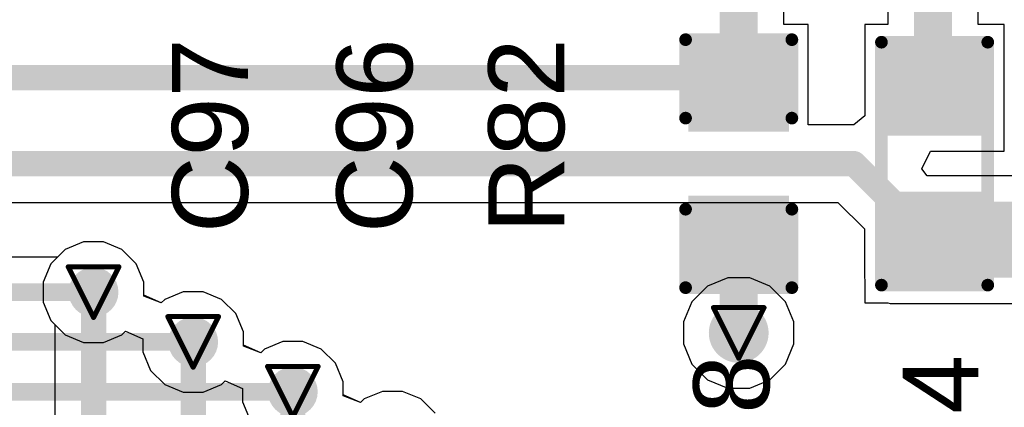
# Model space of a CAD drawing. Header units: inches. Extents: x 0 to 12.2, y 0 to 7.
# Tile 88 of 154: x 0.345 to 0.734, y 2.976 to 3.129. Entities that reach past the tile are written whole.
import ezdxf

# ---------------------------------------------------------------- set-up
doc = ezdxf.new("R2010")
doc.units = ezdxf.units.IN
doc.header["$MEASUREMENT"] = 0
for name, color, linetype in [('Bottom Layer', 5, 'Continuous'), ('Drill Drawing', 1, 'Continuous'), ('Layer 1', 16, 'Continuous'), ('Layer 2', 76, 'Continuous'), ('Top Layer', 1, 'Continuous'), ('Top Overlay', 2, 'Continuous'), ('Top Paste', 8, 'Continuous'), ('Top Solder', 216, 'Continuous'), ('Via Holes', 16, 'Continuous')]:
    doc.layers.add(name, color=color, linetype=linetype)
doc.styles.add('Arial', font='txt', dxfattribs={"height": 0.2})

# ---------------------------------------------------------------- blocks, each defined once
blk = doc.blocks.new('R___0603_80')
at = {"layer": 'Top Layer'}
for points in [[(-0.015, 0.0175), (-0.015, -0.0175), (-0.045, -0.0175), (-0.045, 0.0175)], [(0.045, 0.0175), (0.045, -0.0175), (0.015, -0.0175), (0.015, 0.0175)]]:
    blk.add_hatch(color=1, dxfattribs=at).paths.add_polyline_path(points)
at = {"layer": 'Top Paste'}
for points in [[(-0.015, 0.0175), (-0.015, -0.0175), (-0.045, -0.0175), (-0.045, 0.0175)], [(0.045, 0.0175), (0.045, -0.0175), (0.015, -0.0175), (0.015, 0.0175)]]:
    blk.add_hatch(color=8, dxfattribs=at).paths.add_polyline_path(points)
at = {"layer": 'Top Solder'}
for points in [[(-0.011, 0.0215), (-0.011, -0.0215), (-0.049, -0.0215), (-0.049, 0.0215)], [(0.049, 0.0215), (0.049, -0.0215), (0.011, -0.0215), (0.011, 0.0215)]]:
    blk.add_hatch(color=216, dxfattribs=at).paths.add_polyline_path(points)
at = {"layer": 'Top Overlay', "const_width": 0.005}
for points in [[(0.048, 0.021), (-0.048, 0.021)], [(-0.048, -0.021), (-0.048, 0.021)], [(0.048, -0.021), (0.048, 0.021)], [(0.048, -0.021), (-0.048, -0.021)]]:
    blk.add_lwpolyline(points, dxfattribs=at)
at = {"layer": 'Top Overlay', "const_width": 0.0025}
for points in [[(-0.04925, 0.021, 1), (-0.04675, 0.021, 1)], [(-0.04925, 0.021, 1), (-0.04675, 0.021, 1)], [(0.04675, 0.021, 1), (0.04925, 0.021, 1)], [(0.04675, 0.021, 1), (0.04925, 0.021, 1)], [(-0.04925, -0.021, 1), (-0.04675, -0.021, 1)], [(-0.04925, -0.021, 1), (-0.04675, -0.021, 1)], [(0.04675, -0.021, 1), (0.04925, -0.021, 1)], [(0.04675, -0.021, 1), (0.04925, -0.021, 1)]]:
    blk.add_lwpolyline(points, format="xyb", close=True, dxfattribs=at)
blk = doc.blocks.new('C___0603_258')
at = {"layer": 'Top Layer'}
for points in [[(-0.015, 0.0175), (-0.015, -0.0175), (-0.045, -0.0175), (-0.045, 0.0175)], [(0.045, 0.0175), (0.045, -0.0175), (0.015, -0.0175), (0.015, 0.0175)]]:
    blk.add_hatch(color=1, dxfattribs=at).paths.add_polyline_path(points)
at = {"layer": 'Top Paste'}
for points in [[(-0.015, 0.0175), (-0.015, -0.0175), (-0.045, -0.0175), (-0.045, 0.0175)], [(0.045, 0.0175), (0.045, -0.0175), (0.015, -0.0175), (0.015, 0.0175)]]:
    blk.add_hatch(color=8, dxfattribs=at).paths.add_polyline_path(points)
at = {"layer": 'Top Solder'}
for points in [[(-0.0126378, 0.0198622), (-0.0126378, -0.0198622), (-0.0473622, -0.0198622), (-0.0473622, 0.0198622)], [(0.0473622, 0.0198622), (0.0473622, -0.0198622), (0.0126378, -0.0198622), (0.0126378, 0.0198622)]]:
    blk.add_hatch(color=216, dxfattribs=at).paths.add_polyline_path(points)
at = {"layer": 'Top Overlay', "const_width": 0.005}
for points in [[(-0.049, 0.021), (-0.018, 0.021)], [(-0.049, 0.021), (-0.049, -0.021)], [(0.018, 0.021), (0.049, 0.021)], [(0.049, 0.021), (0.049, -0.021)], [(-0.049, -0.021), (-0.018, -0.021)], [(0.018, -0.021), (0.049, -0.021)]]:
    blk.add_lwpolyline(points, dxfattribs=at)
at = {"layer": 'Top Overlay', "const_width": 0.0025}
for points in [[(-0.05025, 0.021, 1), (-0.04775, 0.021, 1)], [(-0.05025, 0.021, 1), (-0.04775, 0.021, 1)], [(-0.01925, 0.021, 1), (-0.01675, 0.021, 1)], [(0.01675, 0.021, 1), (0.01925, 0.021, 1)], [(0.04775, 0.021, 1), (0.05025, 0.021, 1)], [(0.04775, 0.021, 1), (0.05025, 0.021, 1)], [(-0.05025, -0.021, 1), (-0.04775, -0.021, 1)], [(-0.05025, -0.021, 1), (-0.04775, -0.021, 1)], [(-0.01925, -0.021, 1), (-0.01675, -0.021, 1)], [(0.01675, -0.021, 1), (0.01925, -0.021, 1)], [(0.04775, -0.021, 1), (0.05025, -0.021, 1)], [(0.04775, -0.021, 1), (0.05025, -0.021, 1)]]:
    blk.add_lwpolyline(points, format="xyb", close=True, dxfattribs=at)

msp = doc.modelspace()

# ---------------------------------------------------------------- hatches: boundary and pattern name
at = {"layer": 'Bottom Layer'}
h = msp.add_hatch(color=5, dxfattribs=at)
edge = h.paths.add_edge_path()
edge.add_arc((0.3740142, 3.0216553), 0.0098425, 0, 360)
h = msp.add_hatch(color=5, dxfattribs=at)
edge = h.paths.add_edge_path()
edge.add_arc((0.6289313, 3.0055257), 0.011811, 0, 360)
h = msp.add_hatch(color=5, dxfattribs=at)
edge = h.paths.add_edge_path()
edge.add_arc((0.4133843, 3.0019703), 0.0098425, 0, 360)
h = msp.add_hatch(color=5, dxfattribs=at)
edge = h.paths.add_edge_path()
edge.add_arc((0.4527544, 2.9822853), 0.0098425, 0, 360)
at = {"layer": 'Layer 1'}
h = msp.add_hatch(color=16, dxfattribs=at)
edge = h.paths.add_edge_path()
edge.add_arc((0.3740142, 3.0216553), 0.0098425, 0, 360)
h = msp.add_hatch(color=16, dxfattribs=at)
edge = h.paths.add_edge_path()
edge.add_arc((0.6289313, 3.0055257), 0.011811, 0, 360)
h = msp.add_hatch(color=16, dxfattribs=at)
edge = h.paths.add_edge_path()
edge.add_arc((0.4133843, 3.0019703), 0.0098425, 0, 360)
h = msp.add_hatch(color=16, dxfattribs=at)
edge = h.paths.add_edge_path()
edge.add_arc((0.4527544, 2.9822853), 0.0098425, 0, 360)
at = {"layer": 'Layer 2'}
h = msp.add_hatch(color=76, dxfattribs=at)
edge = h.paths.add_edge_path()
edge.add_arc((0.3740142, 3.0216553), 0.0098425, 0, 360)
h = msp.add_hatch(color=76, dxfattribs=at)
edge = h.paths.add_edge_path()
edge.add_arc((0.6289313, 3.0055257), 0.011811, 0, 360)
h = msp.add_hatch(color=76, dxfattribs=at)
edge = h.paths.add_edge_path()
edge.add_arc((0.4133843, 3.0019703), 0.0098425, 0, 360)
h = msp.add_hatch(color=76, dxfattribs=at)
edge = h.paths.add_edge_path()
edge.add_arc((0.4527544, 2.9822853), 0.0098425, 0, 360)
at = {"layer": 'Top Layer'}
msp.add_hatch(color=1, dxfattribs=at).paths.add_polyline_path([(0.6888257, 3.0274193), (0.7795751, 3.0274193), (0.7795751, 3.0574193), (0.6888257, 3.0574193)])
h = msp.add_hatch(color=1, dxfattribs=at)
edge = h.paths.add_edge_path()
edge.add_arc((0.3740142, 3.0216553), 0.0098425, 0, 360)
h = msp.add_hatch(color=1, dxfattribs=at)
edge = h.paths.add_edge_path()
edge.add_arc((0.6289313, 3.0055257), 0.011811, 0, 360)
h = msp.add_hatch(color=1, dxfattribs=at)
edge = h.paths.add_edge_path()
edge.add_arc((0.4133843, 3.0019703), 0.0098425, 0, 360)
h = msp.add_hatch(color=1, dxfattribs=at)
edge = h.paths.add_edge_path()
edge.add_arc((0.4527544, 2.9822853), 0.0098425, 0, 360)
at = {"layer": 'Via Holes'}
h = msp.add_hatch(color=7, dxfattribs=at)
edge = h.paths.add_edge_path()
edge.add_arc((0.3740142, 3.0216553), 0.0059055, 0, 360)
h = msp.add_hatch(color=7, dxfattribs=at)
edge = h.paths.add_edge_path()
edge.add_arc((0.6289313, 3.0055257), 0.0059055, 0, 360)
h = msp.add_hatch(color=7, dxfattribs=at)
edge = h.paths.add_edge_path()
edge.add_arc((0.4133843, 3.0019703), 0.0059055, 0, 360)
h = msp.add_hatch(color=7, dxfattribs=at)
edge = h.paths.add_edge_path()
edge.add_arc((0.4527544, 2.9822853), 0.0059055, 0, 360)

# ---------------------------------------------------------------- linework, layer by layer
at = {"layer": 'Bottom Layer'}
for p, q in [((0.3627743, 3.0384769), (0.3571926, 3.0328952)), ((0.3700673, 3.0414978), (0.3627743, 3.0384769)), ((0.3779611, 3.0414978), (0.3700673, 3.0414978)), ((0.3852541, 3.0384769), (0.3779611, 3.0414978)), ((0.3908358, 3.0328952), (0.3852541, 3.0384769)), ((0.3571926, 3.0328952), (0.3541717, 3.0256022)), ((0.3938567, 3.0256022), (0.3908358, 3.0328952)), ((0.3541717, 3.0256022), (0.3541717, 3.0177084)), ((0.3938567, 3.0204038), (0.3938567, 3.0256022)), ((0.4007124, 3.0173599), (0.3938567, 3.0204038)), ((0.4094374, 3.0218128), (0.4021444, 3.0187919)), ((0.4173312, 3.0218128), (0.4094374, 3.0218128)), ((0.4246242, 3.0187919), (0.4173312, 3.0218128)), ((0.3541717, 3.0177084), (0.3571926, 3.0104154)), ((0.4021444, 3.0187919), (0.4007124, 3.0173599)), ((0.4302059, 3.0132102), (0.4246242, 3.0187919)), ((0.4332268, 3.0059172), (0.4302059, 3.0132102)), ((0.3571926, 3.0104154), (0.3587203, 3.0088877)), ((0.3587203, 3.0088877), (0.3587203, 2.9143442)), ((0.4332268, 3.0007188), (0.4332268, 3.0059172)), ((0.4400825, 2.9976749), (0.4332268, 3.0007188)), ((0.4488075, 3.0021278), (0.4415145, 2.9991069)), ((0.4567013, 3.0021278), (0.4488075, 3.0021278)), ((0.4639943, 2.9991069), (0.4567013, 3.0021278)), ((0.4415145, 2.9991069), (0.4400825, 2.9976749)), ((0.469576, 2.9935252), (0.4639943, 2.9991069)), ((0.4725969, 2.9862322), (0.469576, 2.9935252)), ((0.4725969, 2.9810337), (0.4725969, 2.9862322)), ((0.4794525, 2.9779897), (0.4725969, 2.9810337)), ((0.4881776, 2.9824427), (0.4808846, 2.9794218)), ((0.4960714, 2.9824427), (0.4881776, 2.9824427)), ((0.5033644, 2.9794218), (0.4960714, 2.9824427)), ((0.4808846, 2.9794218), (0.4794525, 2.9779897)), ((0.5089461, 2.9738401), (0.5033644, 2.9794218))]:
    msp.add_line(p, q, dxfattribs=at)
at = {"layer": 'Bottom Layer', "const_width": 0.01}
for points in [[(0.3740142, 2.9015792), (0.3740142, 3.0216553)], [(0.4133843, 2.9015792), (0.4133843, 3.0019703)], [(0.4527544, 2.9015792), (0.4527544, 2.9822853)]]:
    msp.add_lwpolyline(points, dxfattribs=at)
at = {"layer": 'Bottom Layer', "const_width": 0.005}
for points in [[(0.3715142, 3.0216553, 1), (0.3765142, 3.0216553, 1)], [(0.4108843, 3.0019703, 1), (0.4158843, 3.0019703, 1)], [(0.4502544, 2.9822853, 1), (0.4552544, 2.9822853, 1)]]:
    msp.add_lwpolyline(points, format="xyb", close=True, dxfattribs=at)
at = {"layer": 'Drill Drawing', "const_width": 0.002}
for points in [[(0.3640142, 3.0316553), (0.3840142, 3.0316553)], [(0.3640142, 3.0316553), (0.3740142, 3.0116553)], [(0.3740142, 3.0116553), (0.3840142, 3.0316553)], [(0.6189313, 3.0155257), (0.6389313, 3.0155257)], [(0.6189313, 3.0155257), (0.6289313, 2.9955257)], [(0.6289313, 2.9955257), (0.6389313, 3.0155257)], [(0.4033843, 3.0119703), (0.4233843, 3.0119703)], [(0.4033843, 3.0119703), (0.4133843, 2.9919703)], [(0.4133843, 2.9919703), (0.4233843, 3.0119703)], [(0.4427544, 2.9922853), (0.4627544, 2.9922853)], [(0.4427544, 2.9922853), (0.4527544, 2.9722853)], [(0.4527544, 2.9722853), (0.4627544, 2.9922853)]]:
    msp.add_lwpolyline(points, dxfattribs=at)
at = {"layer": 'Drill Drawing', "const_width": 0.001}
for points in [[(0.3635142, 3.0316553, 1), (0.3645142, 3.0316553, 1)], [(0.3635142, 3.0316553, 1), (0.3645142, 3.0316553, 1)], [(0.3835142, 3.0316553, 1), (0.3845142, 3.0316553, 1)], [(0.3835142, 3.0316553, 1), (0.3845142, 3.0316553, 1)], [(0.6184313, 3.0155257, 1), (0.6194313, 3.0155257, 1)], [(0.6184313, 3.0155257, 1), (0.6194313, 3.0155257, 1)], [(0.6384313, 3.0155257, 1), (0.6394313, 3.0155257, 1)], [(0.6384313, 3.0155257, 1), (0.6394313, 3.0155257, 1)], [(0.3735142, 3.0116553, 1), (0.3745142, 3.0116553, 1)], [(0.3735142, 3.0116553, 1), (0.3745142, 3.0116553, 1)], [(0.4028843, 3.0119703, 1), (0.4038843, 3.0119703, 1)], [(0.4028843, 3.0119703, 1), (0.4038843, 3.0119703, 1)], [(0.4228843, 3.0119703, 1), (0.4238843, 3.0119703, 1)], [(0.4228843, 3.0119703, 1), (0.4238843, 3.0119703, 1)], [(0.6284313, 2.9955257, 1), (0.6294313, 2.9955257, 1)], [(0.6284313, 2.9955257, 1), (0.6294313, 2.9955257, 1)], [(0.4128843, 2.9919703, 1), (0.4138843, 2.9919703, 1)], [(0.4128843, 2.9919703, 1), (0.4138843, 2.9919703, 1)], [(0.4422544, 2.9922853, 1), (0.4432544, 2.9922853, 1)], [(0.4422544, 2.9922853, 1), (0.4432544, 2.9922853, 1)], [(0.4622544, 2.9922853, 1), (0.4632544, 2.9922853, 1)], [(0.4622544, 2.9922853, 1), (0.4632544, 2.9922853, 1)]]:
    msp.add_lwpolyline(points, format="xyb", close=True, dxfattribs=at)
at = {"layer": 'Layer 1'}
for p, q in [((0.3627743, 3.0384769), (0.3571926, 3.0328952)), ((0.3700673, 3.0414978), (0.3627743, 3.0384769)), ((0.3779611, 3.0414978), (0.3700673, 3.0414978)), ((0.3852541, 3.0384769), (0.3779611, 3.0414978)), ((0.3908358, 3.0328952), (0.3852541, 3.0384769)), ((0.3571926, 3.0328952), (0.3541717, 3.0256022)), ((0.3938567, 3.0256022), (0.3908358, 3.0328952)), ((0.3541717, 3.0256022), (0.3541717, 3.0177084)), ((0.3938567, 3.0204038), (0.3938567, 3.0256022)), ((0.4007124, 3.0173599), (0.3938567, 3.0204038)), ((0.4094374, 3.0218128), (0.4021444, 3.0187919)), ((0.4173312, 3.0218128), (0.4094374, 3.0218128)), ((0.4246242, 3.0187919), (0.4173312, 3.0218128)), ((0.3541717, 3.0177084), (0.3571926, 3.0104154)), ((0.4021444, 3.0187919), (0.4007124, 3.0173599)), ((0.4302059, 3.0132102), (0.4246242, 3.0187919)), ((0.4332268, 3.0059172), (0.4302059, 3.0132102)), ((0.3571926, 3.0104154), (0.3627743, 3.0048337)), ((0.3627743, 3.0048337), (0.3700673, 3.0018128)), ((0.3779611, 3.0018128), (0.3852541, 3.0048337)), ((0.3852541, 3.0048337), (0.3866861, 3.0062657)), ((0.3866861, 3.0062657), (0.3935418, 3.0032218)), ((0.4332268, 3.0007188), (0.4332268, 3.0059172)), ((0.3700673, 3.0018128), (0.3779611, 3.0018128)), ((0.3935418, 3.0032218), (0.3935418, 2.9980234)), ((0.4400825, 2.9976749), (0.4332268, 3.0007188)), ((0.4488075, 3.0021278), (0.4415145, 2.9991069)), ((0.4567013, 3.0021278), (0.4488075, 3.0021278)), ((0.4639943, 2.9991069), (0.4567013, 3.0021278)), ((0.3935418, 2.9980234), (0.3965627, 2.9907304)), ((0.4415145, 2.9991069), (0.4400825, 2.9976749)), ((0.469576, 2.9935252), (0.4639943, 2.9991069)), ((0.4725969, 2.9862322), (0.469576, 2.9935252)), ((0.3965627, 2.9907304), (0.4021444, 2.9851487)), ((0.4021444, 2.9851487), (0.4094374, 2.9821278)), ((0.4173312, 2.9821278), (0.4246242, 2.9851487)), ((0.4246242, 2.9851487), (0.4260562, 2.9865807)), ((0.4260562, 2.9865807), (0.4329119, 2.9835368)), ((0.4725969, 2.9810337), (0.4725969, 2.9862322)), ((0.4094374, 2.9821278), (0.4173312, 2.9821278)), ((0.4329119, 2.9835368), (0.4329119, 2.9783384)), ((0.4794525, 2.9779897), (0.4725969, 2.9810337)), ((0.4881776, 2.9824427), (0.4808846, 2.9794218)), ((0.4960714, 2.9824427), (0.4881776, 2.9824427)), ((0.5033644, 2.9794218), (0.4960714, 2.9824427)), ((0.4329119, 2.9783384), (0.4359328, 2.9710454)), ((0.4808846, 2.9794218), (0.4794525, 2.9779897)), ((0.5089461, 2.9738401), (0.5033644, 2.9794218))]:
    msp.add_line(p, q, dxfattribs=at)
at = {"layer": 'Layer 2'}
for p, q in [((0.3627743, 3.0384769), (0.3571926, 3.0328952)), ((0.3700673, 3.0414978), (0.3627743, 3.0384769)), ((0.3779611, 3.0414978), (0.3700673, 3.0414978)), ((0.3852541, 3.0384769), (0.3779611, 3.0414978)), ((0.3908358, 3.0328952), (0.3852541, 3.0384769)), ((0.3571926, 3.0328952), (0.3541717, 3.0256022)), ((0.3938567, 3.0256022), (0.3908358, 3.0328952)), ((0.6245928, 3.0273367), (0.6165764, 3.0240162)), ((0.6332698, 3.0273367), (0.6245928, 3.0273367)), ((0.6412862, 3.0240162), (0.6332698, 3.0273367)), ((0.3541717, 3.0256022), (0.3541717, 3.0177084)), ((0.3938567, 3.0204038), (0.3938567, 3.0256022)), ((0.6165764, 3.0240162), (0.6104408, 3.0178806)), ((0.6474218, 3.0178806), (0.6412862, 3.0240162)), ((0.4007124, 3.0173599), (0.3938567, 3.0204038)), ((0.4094374, 3.0218128), (0.4021444, 3.0187919)), ((0.4173312, 3.0218128), (0.4094374, 3.0218128)), ((0.4246242, 3.0187919), (0.4173312, 3.0218128)), ((0.3541717, 3.0177084), (0.3571926, 3.0104154)), ((0.4021444, 3.0187919), (0.4007124, 3.0173599)), ((0.4302059, 3.0132102), (0.4246242, 3.0187919)), ((0.6104408, 3.0178806), (0.6071203, 3.0098642)), ((0.6507423, 3.0098642), (0.6474218, 3.0178806)), ((0.4332268, 3.0059172), (0.4302059, 3.0132102)), ((0.3571926, 3.0104154), (0.3627743, 3.0048337)), ((0.6071203, 3.0098642), (0.6071203, 3.0011872)), ((0.6507423, 3.0011872), (0.6507423, 3.0098642)), ((0.3627743, 3.0048337), (0.3700673, 3.0018128)), ((0.3779611, 3.0018128), (0.3852541, 3.0048337)), ((0.3852541, 3.0048337), (0.3866861, 3.0062657)), ((0.3866861, 3.0062657), (0.3935418, 3.0032218)), ((0.4332268, 3.0007188), (0.4332268, 3.0059172)), ((0.3700673, 3.0018128), (0.3779611, 3.0018128)), ((0.3935418, 3.0032218), (0.3935418, 2.9980234)), ((0.4400825, 2.9976749), (0.4332268, 3.0007188)), ((0.4488075, 3.0021278), (0.4415145, 2.9991069)), ((0.4567013, 3.0021278), (0.4488075, 3.0021278)), ((0.4639943, 2.9991069), (0.4567013, 3.0021278)), ((0.6071203, 3.0011872), (0.6104408, 2.9931708)), ((0.6474218, 2.9931708), (0.6507423, 3.0011872)), ((0.3935418, 2.9980234), (0.3965627, 2.9907304)), ((0.4415145, 2.9991069), (0.4400825, 2.9976749)), ((0.469576, 2.9935252), (0.4639943, 2.9991069)), ((0.4725969, 2.9862322), (0.469576, 2.9935252)), ((0.6104408, 2.9931708), (0.6165764, 2.9870352)), ((0.6412862, 2.9870352), (0.6474218, 2.9931708)), ((0.3965627, 2.9907304), (0.4021444, 2.9851487)), ((0.4021444, 2.9851487), (0.4094374, 2.9821278)), ((0.4173312, 2.9821278), (0.4246242, 2.9851487)), ((0.4246242, 2.9851487), (0.4260562, 2.9865807)), ((0.4260562, 2.9865807), (0.4329119, 2.9835368)), ((0.4725969, 2.9810337), (0.4725969, 2.9862322)), ((0.6165764, 2.9870352), (0.6245928, 2.9837147)), ((0.6332698, 2.9837147), (0.6412862, 2.9870352)), ((0.4094374, 2.9821278), (0.4173312, 2.9821278)), ((0.4329119, 2.9835368), (0.4329119, 2.9783384)), ((0.4794525, 2.9779897), (0.4725969, 2.9810337)), ((0.4881776, 2.9824427), (0.4808846, 2.9794218)), ((0.4960714, 2.9824427), (0.4881776, 2.9824427)), ((0.5033644, 2.9794218), (0.4960714, 2.9824427)), ((0.6245928, 2.9837147), (0.6332698, 2.9837147)), ((0.4329119, 2.9783384), (0.4359328, 2.9710454)), ((0.4808846, 2.9794218), (0.4794525, 2.9779897)), ((0.5089461, 2.9738401), (0.5033644, 2.9794218))]:
    msp.add_line(p, q, dxfattribs=at)
at = {"layer": 'Top Layer'}
for p, q in [((0.6467741, 3.1274193), (0.6467741, 3.1396077)), ((0.6878685, 3.1396077), (0.6878685, 3.1274193)), ((0.7235541, 3.1274193), (0.7235541, 3.1396077)), ((0.6564313, 3.1274193), (0.6467741, 3.1274193)), ((0.6564313, 3.0877132), (0.6564313, 3.1274193)), ((0.6878685, 3.1274193), (0.6788257, 3.1274193)), ((0.6788257, 3.1274193), (0.6788257, 3.0912904)), ((0.7338257, 3.1274193), (0.7235541, 3.1274193)), ((0.7338257, 3.0774193), (0.7338257, 3.1274193)), ((0.6788257, 3.0912904), (0.6744668, 3.0877132)), ((0.6744668, 3.0877132), (0.6564313, 3.0877132)), ((0.7012225, 3.0704193), (0.7046766, 3.0774193)), ((0.7046766, 3.0774193), (0.7338257, 3.0774193)), ((0.703372, 3.0676152), (0.7012225, 3.0704193)), ((0.7795752, 3.0676152), (0.703372, 3.0676152)), ((0.2567414, 3.0571254), (0.668132, 3.0571254)), ((0.668132, 3.0571254), (0.6786298, 3.0466276)), ((0.6786298, 3.0466276), (0.6786298, 3.0274193)), ((0.3627743, 3.0384769), (0.3597109, 3.0354135)), ((0.3700673, 3.0414978), (0.3627743, 3.0384769)), ((0.3779611, 3.0414978), (0.3700673, 3.0414978)), ((0.3852541, 3.0384769), (0.3779611, 3.0414978)), ((0.3908358, 3.0328952), (0.3852541, 3.0384769)), ((0.3597109, 3.0354135), (0.1576364, 3.0354135)), ((0.3938567, 3.0256022), (0.3908358, 3.0328952)), ((0.6786298, 3.0274193), (0.6788257, 3.0264344)), ((0.3938567, 3.0200084), (0.3938567, 3.0256022)), ((0.6788257, 3.0264344), (0.6788257, 3.0174193)), ((0.4007124, 3.0173599), (0.3938567, 3.0200084)), ((0.4094374, 3.0218128), (0.4021444, 3.0187919)), ((0.4173312, 3.0218128), (0.4094374, 3.0218128)), ((0.4246242, 3.0187919), (0.4173312, 3.0218128)), ((0.4021444, 3.0187919), (0.4007124, 3.0173599)), ((0.4302059, 3.0132102), (0.4246242, 3.0187919)), ((0.6788257, 3.0174193), (0.6878408, 3.0174193)), ((0.6878408, 3.0174193), (0.6888257, 3.0172234)), ((0.6888257, 3.0172234), (0.7795752, 3.0172234)), ((0.4332268, 3.0059172), (0.4302059, 3.0132102)), ((0.4332268, 3.0003305), (0.4332268, 3.0059172)), ((0.4400825, 2.9976749), (0.4332268, 3.0003305)), ((0.4488075, 3.0021278), (0.4415145, 2.9991069)), ((0.4567013, 3.0021278), (0.4488075, 3.0021278)), ((0.4639943, 2.9991069), (0.4567013, 3.0021278)), ((0.4415145, 2.9991069), (0.4400825, 2.9976749)), ((0.469576, 2.9935252), (0.4639943, 2.9991069)), ((0.4725969, 2.9862322), (0.469576, 2.9935252)), ((0.4725969, 2.9806382), (0.4725969, 2.9862322)), ((0.4794525, 2.9779897), (0.4725969, 2.9806382)), ((0.4881776, 2.9824427), (0.4808846, 2.9794218)), ((0.4960714, 2.9824427), (0.4881776, 2.9824427)), ((0.5033644, 2.9794218), (0.4960714, 2.9824427)), ((0.4808846, 2.9794218), (0.4794525, 2.9779897)), ((0.5089461, 2.9738401), (0.5033644, 2.9794218))]:
    msp.add_line(p, q, dxfattribs=at)
for points, const_width in [([(0.7057113, 3.1064193), (0.7057113, 3.1574817)], 0.015), ([(0.6289313, 3.1064193), (0.6289313, 3.154875)], 0.015), ([(0.2672913, 3.1064193), (0.6289313, 3.1064193)], 0.01), ([(0.2567414, 3.0724193), (0.6744669, 3.0724193)], 0.01), ([(0.6744669, 3.0724193), (0.7011024, 3.0457838)], 0.01), ([(0.6289313, 3.0055257), (0.6289313, 3.0424193)], 0.015), ([(0.1279514, 3.021649), (0.3740079, 3.021649)], 0.007), ([(0.3740079, 3.021649), (0.3740142, 3.0216553)], 0.008), ([(0.1279513, 3.001969), (0.413383, 3.001969)], 0.007), ([(0.413383, 3.001969), (0.4133843, 3.0019703)], 0.007), ([(0.1279514, 2.982279), (0.4527481, 2.982279)], 0.007), ([(0.4527481, 2.982279), (0.4527544, 2.9822853)], 0.007)]:
    msp.add_lwpolyline(points, dxfattribs=dict(at, const_width=const_width))
for points, const_width in [([(0.6251813, 3.1064193, 1), (0.6326813, 3.1064193, 1)], 0.0075), ([(0.7019613, 3.1064193, 1), (0.7094613, 3.1064193, 1)], 0.0075), ([(0.6264313, 3.1064193, 1), (0.6314313, 3.1064193, 1)], 0.005), ([(0.6719669, 3.0724193, 1), (0.6769669, 3.0724193, 1)], 0.005), ([(0.6719669, 3.0724193, 1), (0.6769669, 3.0724193, 1)], 0.005), ([(0.6986024, 3.0457838, 1), (0.7036024, 3.0457838, 1)], 0.005), ([(0.6251813, 3.0424193, 1), (0.6326813, 3.0424193, 1)], 0.0075), ([(0.3720079, 3.021649, 1), (0.3760079, 3.021649, 1)], 0.004), ([(0.3720142, 3.0216553, 1), (0.3760142, 3.0216553, 1)], 0.004), ([(0.3722579, 3.021649, 1), (0.3757579, 3.021649, 1)], 0.0035), ([(0.6251813, 3.0055257, 1), (0.6326813, 3.0055257, 1)], 0.0075), ([(0.411633, 3.001969, 1), (0.415133, 3.001969, 1)], 0.0035), ([(0.411633, 3.001969, 1), (0.415133, 3.001969, 1)], 0.0035), ([(0.4116343, 3.0019703, 1), (0.4151343, 3.0019703, 1)], 0.0035), ([(0.4509981, 2.982279, 1), (0.4544981, 2.982279, 1)], 0.0035), ([(0.4509981, 2.982279, 1), (0.4544981, 2.982279, 1)], 0.0035), ([(0.4510044, 2.9822853, 1), (0.4545044, 2.9822853, 1)], 0.0035)]:
    msp.add_lwpolyline(points, format="xyb", close=True, dxfattribs=dict(at, const_width=const_width))

# ---------------------------------------------------------------- block references
for name, p, rotation in [('C___0603_258', (0.6289313, 3.0724193), 90), ('R___0603_80', (0.7063257, 3.0724193), 270)]:
    msp.add_blockref(name, p, dxfattribs=dict(rotation=rotation))

# ---------------------------------------------------------------- texts
at = {"layer": 'Top Overlay', "style": 'Arial'}
for s, p in [('C97', (0.4349951, 3.045013)), ('C96', (0.4999951, 3.045013)), ('R82', (0.5599951, 3.045013)), ('C98', (0.6410164, 2.920013)), ('R84', (0.7236564, 2.920013))]:
    msp.add_text(s, height=0.03, rotation=90, dxfattribs=at).set_placement(p)

doc.saveas('drawing.dxf')
